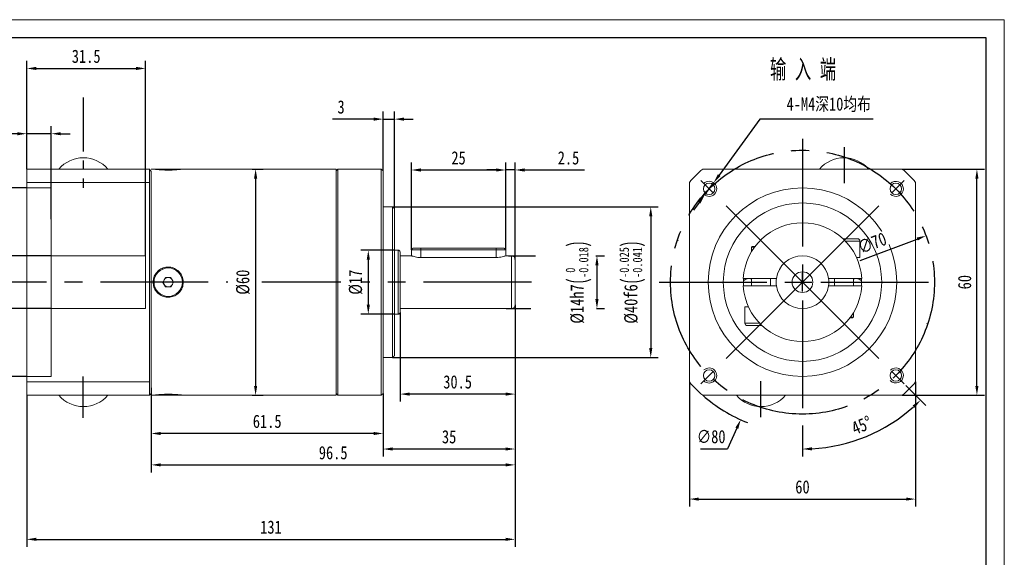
# Model space of a CAD drawing. Header units: millimetres. Extents: x 0 to 401, y 0 to 283.
# Tile 3 of 3: x 140 to 401, y 141 to 283. Entities that reach past the tile are written whole.
import ezdxf

# ---------------------------------------------------------------- set-up
doc = ezdxf.new("R2010")
doc.units = ezdxf.units.MM
doc.header["$LTSCALE"] = 1.5
doc.header["$PDSIZE"] = -1
doc.linetypes.add('CENTER2', pattern=[28.575, 19.05, -3.175, 3.175, -3.175])
doc.linetypes.add('DASHED2', pattern=[9.525, 6.35, -3.175])
doc.layers.get('0').update_dxf_attribs({"lineweight": 18})
doc.layers.get('Defpoints').update_dxf_attribs({"lineweight": 18})
for name, color, linetype in [('1轮廓实线层', 7, 'Continuous'), ('3中心线层', 1, 'CENTER2'), ('4虚线层', 6, 'DASHED2'), ('7标注层', 4, 'Continuous')]:
    doc.layers.add(name, color=color, linetype=linetype)
doc.layers.add('SLD-0', color=7, linetype='Continuous', lineweight=18)
doc.styles.add('TH_GBDIM', font='txt', dxfattribs={"width": 0.8})
doc.styles.add('标准', font='txt', dxfattribs={"width": 0.667})
doc.dimstyles.new('TH_GBDIM', dxfattribs={"dimtxt": 3.5, "dimasz": 2.5, "dimexe": 2, "dimexo": 0, "dimgap": 1.5, "dimtad": 1, "dimdec": 1, "dimdsep": 46, "dimtxsty": 'TH_GBDIM', "dimcen": 2.5, "dimdle": 5, "dimclrd": 4, "dimclre": 4, "dimclrt": 3, "dimadec": 0, "dimazin": 2, "dimtfac": 0.714286, "dimtdec": 1, "dimtmove": 0, "dimatfit": 3, "dimfxl": 1, "dimtolj": 1, "dimarcsym": 0})

# ---------------------------------------------------------------- blocks, each defined once
blk = doc.blocks.new('*D62')
at = {"layer": '7标注层', "color": 4, "lineweight": -2}
for p, q in [((268.44, 222.3), (268.44, 245.46)), ((270.94, 219.7), (270.94, 245.46)), ((265.94, 243.46), (263.44, 243.46)), ((270.94, 243.46), (268.44, 243.46)), ((273.44, 243.46), (289.37, 243.46))]:
    blk.add_line(p, q, dxfattribs=at)
at = {"layer": '7标注层', "color": 4}
for points in [[(265.94, 243.04), (265.94, 243.88), (268.44, 243.46)], [(273.44, 243.88), (273.44, 243.04), (270.94, 243.46)]]:
    blk.add_solid(points, dxfattribs=at)
at = {"layer": 'Defpoints', "color": 0}
for p in [(268.44, 243.46), (268.44, 222.3), (270.94, 219.7)]:
    blk.add_point(p, dxfattribs=at)
at = {"layer": '7标注层', "color": 3, "insert": (285.09, 246.65), "char_height": 3.5, "attachment_point": 5, "style": 'TH_GBDIM'}
blk.add_mtext('\\A1;2.5', dxfattribs=at)
blk = doc.blocks.new('*D63')
at = {"layer": '7标注层', "color": 4, "lineweight": -2}
for p, q in [((243.44, 222.3), (243.44, 245.46)), ((268.44, 222.3), (268.44, 245.46)), ((245.94, 243.46), (265.94, 243.46))]:
    blk.add_line(p, q, dxfattribs=at)
at = {"layer": '7标注层', "color": 4}
for points in [[(245.94, 243.88), (245.94, 243.04), (243.44, 243.46)], [(265.94, 243.04), (265.94, 243.88), (268.44, 243.46)]]:
    blk.add_solid(points, dxfattribs=at)
at = {"layer": 'Defpoints', "color": 0}
for p in [(268.44, 243.46), (243.44, 222.3), (268.44, 222.3)]:
    blk.add_point(p, dxfattribs=at)
at = {"layer": '7标注层', "color": 3, "insert": (255.94, 246.65), "char_height": 3.5, "attachment_point": 5, "style": 'TH_GBDIM'}
blk.add_mtext('\\A1;25', dxfattribs=at)
blk = doc.blocks.new('*D64')
at = {"layer": '7标注层', "color": 4, "lineweight": -2}
for p, q in [((238.44, 233.7), (308.9, 233.7)), ((306.9, 231.2), (306.9, 196.2)), ((238.44, 193.7), (308.9, 193.7))]:
    blk.add_line(p, q, dxfattribs=at)
at = {"layer": '7标注层', "color": 4}
for points in [[(307.32, 231.2), (306.49, 231.2), (306.9, 233.7)], [(306.49, 196.2), (307.32, 196.2), (306.9, 193.7)]]:
    blk.add_solid(points, dxfattribs=at)
at = {"layer": 'Defpoints', "color": 0}
for p in [(238.44, 233.7), (238.44, 193.7), (306.9, 193.7)]:
    blk.add_point(p, dxfattribs=at)
at = {"layer": '7标注层', "color": 3, "insert": (302.04, 213.7), "char_height": 3.5, "attachment_point": 5, "rotation": 90, "style": 'TH_GBDIM'}
blk.add_mtext('\\A1;{%%c40}{}{f6\\H0.7143x;{\\H2x;\\W0.5;(}\\S-0.025^ -0.041;{\\H2x;\\W0.5;)}}', dxfattribs=at)
blk = doc.blocks.new('*D65')
at = {"layer": '7标注层', "color": 4, "lineweight": -2}
for p, q in [((235.94, 243.2), (235.94, 258.95)), ((238.94, 233.2), (238.94, 258.95)), ((233.44, 256.95), (222.53, 256.95)), ((235.94, 256.95), (238.94, 256.95)), ((241.44, 256.95), (243.94, 256.95))]:
    blk.add_line(p, q, dxfattribs=at)
at = {"layer": '7标注层', "color": 4}
for points in [[(233.44, 256.53), (233.44, 257.36), (235.94, 256.95)], [(241.44, 257.36), (241.44, 256.53), (238.94, 256.95)]]:
    blk.add_solid(points, dxfattribs=at)
at = {"layer": 'Defpoints', "color": 0}
for p in [(238.94, 256.95), (235.94, 243.2), (238.94, 233.2)]:
    blk.add_point(p, dxfattribs=at)
at = {"layer": '7标注层', "color": 3, "insert": (224.79, 260.16), "char_height": 3.5, "attachment_point": 5, "style": 'TH_GBDIM'}
blk.add_mtext('\\A1;3', dxfattribs=at)
blk = doc.blocks.new('*D66')
at = {"layer": '7标注层', "color": 4, "lineweight": -2}
for p, q in [((270.94, 207.7), (270.94, 182.02)), ((240.44, 205.7), (240.44, 182.02)), ((268.44, 184.02), (242.94, 184.02))]:
    blk.add_line(p, q, dxfattribs=at)
at = {"layer": '7标注层', "color": 4}
for points in [[(242.94, 184.44), (242.94, 183.6), (240.44, 184.02)], [(268.44, 183.6), (268.44, 184.44), (270.94, 184.02)]]:
    blk.add_solid(points, dxfattribs=at)
at = {"layer": 'Defpoints', "color": 0}
for p in [(270.94, 207.7), (240.44, 205.7), (240.44, 184.02)]:
    blk.add_point(p, dxfattribs=at)
at = {"layer": '7标注层', "color": 3, "insert": (255.69, 187.23), "char_height": 3.5, "attachment_point": 5, "style": 'TH_GBDIM'}
blk.add_mtext('\\A1;30.5', dxfattribs=at)
blk = doc.blocks.new('*D67')
at = {"layer": '7标注层', "color": 4, "lineweight": -2}
for p, q in [((270.94, 207.7), (270.94, 167.45)), ((235.94, 184.2), (235.94, 167.45)), ((268.44, 169.45), (238.44, 169.45))]:
    blk.add_line(p, q, dxfattribs=at)
at = {"layer": '7标注层', "color": 4}
for points in [[(238.44, 169.87), (238.44, 169.04), (235.94, 169.45)], [(268.44, 169.04), (268.44, 169.87), (270.94, 169.45)]]:
    blk.add_solid(points, dxfattribs=at)
at = {"layer": 'Defpoints', "color": 0}
for p in [(270.94, 207.7), (235.94, 184.2), (235.94, 169.45)]:
    blk.add_point(p, dxfattribs=at)
at = {"layer": '7标注层', "color": 3, "insert": (253.44, 172.67), "char_height": 3.5, "attachment_point": 5, "style": 'TH_GBDIM'}
blk.add_mtext('\\A1;35', dxfattribs=at)
blk = doc.blocks.new('*D68')
at = {"layer": '7标注层', "color": 4, "lineweight": -2}
for p, q in [((141.44, 183.7), (141.44, 143.49)), ((270.94, 182.02), (270.94, 143.49)), ((143.94, 145.49), (268.44, 145.49))]:
    blk.add_line(p, q, dxfattribs=at)
at = {"layer": '7标注层', "color": 4}
for points in [[(143.94, 145.91), (143.94, 145.08), (141.44, 145.49)], [(268.44, 145.08), (268.44, 145.91), (270.94, 145.49)]]:
    blk.add_solid(points, dxfattribs=at)
at = {"layer": 'Defpoints', "color": 0}
for p in [(141.44, 183.7), (270.94, 182.02), (270.94, 145.49)]:
    blk.add_point(p, dxfattribs=at)
at = {"layer": '7标注层', "color": 3, "insert": (206.19, 148.71), "char_height": 3.5, "attachment_point": 5, "style": 'TH_GBDIM'}
blk.add_mtext('\\A1;{131}{}{}', dxfattribs=at)
blk = doc.blocks.new('*D69')
at = {"layer": '7标注层', "color": 4, "lineweight": -2}
for p, q in [((141.44, 238.7), (115.66, 238.7)), ((117.66, 236.2), (117.66, 191.2)), ((141.44, 188.7), (115.66, 188.7))]:
    blk.add_line(p, q, dxfattribs=at)
at = {"layer": '7标注层', "color": 4}
for points in [[(118.08, 236.2), (117.24, 236.2), (117.66, 238.7)], [(117.24, 191.2), (118.08, 191.2), (117.66, 188.7)]]:
    blk.add_solid(points, dxfattribs=at)
at = {"layer": 'Defpoints', "color": 0}
for p in [(141.44, 238.7), (117.66, 188.7), (141.44, 188.7)]:
    blk.add_point(p, dxfattribs=at)
at = {"layer": '7标注层', "color": 3, "insert": (112.79, 213.7), "char_height": 3.5, "attachment_point": 5, "rotation": 90, "style": 'TH_GBDIM'}
blk.add_mtext('\\A1;{%%c50}{}{F6\\H0.7143x;{\\H2x;\\W0.5;(}\\S+0.041^ +0.025;{\\H2x;\\W0.5;)}}', dxfattribs=at)
blk = doc.blocks.new('*D70')
at = {"layer": '7标注层', "color": 4, "lineweight": -2}
for p, q in [((141.44, 253.08), (141.44, 255.08)), ((147.94, 230.44), (147.94, 255.08)), ((138.94, 253.08), (127.87, 253.08)), ((147.94, 253.08), (141.44, 253.08)), ((150.44, 253.08), (152.94, 253.08))]:
    blk.add_line(p, q, dxfattribs=at)
at = {"layer": '7标注层', "color": 4}
for points in [[(138.94, 252.66), (138.94, 253.49), (141.44, 253.08)], [(150.44, 253.49), (150.44, 252.66), (147.94, 253.08)]]:
    blk.add_solid(points, dxfattribs=at)
at = {"layer": 'Defpoints', "color": 0}
for p in [(141.44, 253.08), (141.44, 253.08), (147.94, 230.44)]:
    blk.add_point(p, dxfattribs=at)
at = {"layer": '7标注层', "color": 3, "insert": (132.16, 256.29), "char_height": 3.5, "attachment_point": 5, "style": 'TH_GBDIM'}
blk.add_mtext('\\A1;6.5', dxfattribs=at)
blk = doc.blocks.new('*D74')
at = {"layer": '7标注层', "color": 4, "lineweight": -2}
for p, q in [((141.44, 243.7), (141.44, 272.39)), ((172.94, 220.7), (172.94, 272.39)), ((143.94, 270.39), (170.44, 270.39))]:
    blk.add_line(p, q, dxfattribs=at)
at = {"layer": '7标注层', "color": 4}
for points in [[(143.94, 270.81), (143.94, 269.98), (141.44, 270.39)], [(170.44, 269.98), (170.44, 270.81), (172.94, 270.39)]]:
    blk.add_solid(points, dxfattribs=at)
at = {"layer": 'Defpoints', "color": 0}
for p in [(172.94, 270.39), (141.44, 243.7), (172.94, 220.7)]:
    blk.add_point(p, dxfattribs=at)
at = {"layer": '7标注层', "color": 3, "insert": (157.19, 273.6), "char_height": 3.5, "attachment_point": 5, "style": 'TH_GBDIM'}
blk.add_mtext('\\A1;31.5', dxfattribs=at)
blk = doc.blocks.new('*D75')
at = {"layer": '7标注层', "color": 4, "lineweight": -2}
for p, q in [((201.25, 243.7), (204.12, 243.7)), ((202.12, 241.2), (202.12, 186.2)), ((201.25, 183.7), (204.12, 183.7))]:
    blk.add_line(p, q, dxfattribs=at)
at = {"layer": '7标注层', "color": 4}
for points in [[(202.54, 241.2), (201.7, 241.2), (202.12, 243.7)], [(201.7, 186.2), (202.54, 186.2), (202.12, 183.7)]]:
    blk.add_solid(points, dxfattribs=at)
at = {"layer": 'Defpoints', "color": 0}
for p in [(201.25, 243.7), (201.25, 183.7), (202.12, 183.7)]:
    blk.add_point(p, dxfattribs=at)
at = {"layer": '7标注层', "color": 3, "insert": (198.78, 213.7), "char_height": 3.5, "attachment_point": 5, "rotation": 90, "style": 'TH_GBDIM'}
blk.add_mtext('\\A1;{%%c60}{}{}', dxfattribs=at)
blk = doc.blocks.new('*D76')
at = {"layer": '7标注层', "color": 4, "lineweight": -2}
for p, q in [((238.94, 222.2), (230.01, 222.2)), ((232.01, 219.7), (232.01, 207.7)), ((238.94, 205.2), (230.01, 205.2))]:
    blk.add_line(p, q, dxfattribs=at)
at = {"layer": '7标注层', "color": 4}
for points in [[(232.42, 219.7), (231.59, 219.7), (232.01, 222.2)], [(231.59, 207.7), (232.42, 207.7), (232.01, 205.2)]]:
    blk.add_solid(points, dxfattribs=at)
at = {"layer": 'Defpoints', "color": 0}
for p in [(238.94, 222.2), (232.01, 205.2), (238.94, 205.2)]:
    blk.add_point(p, dxfattribs=at)
at = {"layer": '7标注层', "color": 3, "insert": (228.67, 213.7), "char_height": 3.5, "attachment_point": 5, "rotation": 90, "style": 'TH_GBDIM'}
blk.add_mtext('\\A1;{%%c17}{}{}', dxfattribs=at)
blk = doc.blocks.new('*D77')
at = {"layer": '7标注层', "color": 4, "lineweight": -2}
for p, q in [((317.14, 187.25), (317.14, 154.17)), ((377.14, 187.25), (377.14, 154.17)), ((319.64, 156.17), (374.64, 156.17))]:
    blk.add_line(p, q, dxfattribs=at)
at = {"layer": '7标注层', "color": 4}
for points in [[(319.64, 156.58), (319.64, 155.75), (317.14, 156.17)], [(374.64, 155.75), (374.64, 156.58), (377.14, 156.17)]]:
    blk.add_solid(points, dxfattribs=at)
at = {"layer": 'Defpoints', "color": 0}
for p in [(317.14, 187.25), (377.14, 187.25), (377.14, 156.17)]:
    blk.add_point(p, dxfattribs=at)
at = {"layer": '7标注层', "color": 3, "insert": (347.14, 159.38), "char_height": 3.5, "attachment_point": 5, "style": 'TH_GBDIM'}
blk.add_mtext('\\A1;60', dxfattribs=at)
blk = doc.blocks.new('*D78')
at = {"layer": '7标注层', "color": 4, "lineweight": -2}
for p, q in [((373.6, 243.7), (395.4, 243.7)), ((393.4, 186.2), (393.4, 241.2)), ((373.6, 183.7), (395.4, 183.7))]:
    blk.add_line(p, q, dxfattribs=at)
at = {"layer": '7标注层', "color": 4}
for points in [[(393.81, 241.2), (392.98, 241.2), (393.4, 243.7)], [(392.98, 186.2), (393.81, 186.2), (393.4, 183.7)]]:
    blk.add_solid(points, dxfattribs=at)
at = {"layer": 'Defpoints', "color": 0}
for p in [(373.6, 243.7), (393.4, 243.7), (373.6, 183.7)]:
    blk.add_point(p, dxfattribs=at)
at = {"layer": '7标注层', "color": 3, "insert": (390.15, 213.7), "char_height": 3.5, "attachment_point": 5, "rotation": 90, "style": 'TH_GBDIM'}
blk.add_mtext('\\A1;60', dxfattribs=at)
blk = doc.blocks.new('*D79')
at = {"layer": '7标注层', "color": 4, "lineweight": -2}
for p, q in [((335.85, 256.95), (325.04, 242.09)), ((365.93, 256.95), (335.85, 256.95)), ((321.22, 236.84), (323.57, 240.07)), ((319.75, 234.81), (318.27, 232.79))]:
    blk.add_line(p, q, dxfattribs=at)
at = {"layer": '7标注层', "color": 4}
for points in [[(324.7, 242.34), (325.38, 241.85), (323.57, 240.07)], [(320.08, 234.57), (319.41, 235.06), (321.22, 236.84)]]:
    blk.add_solid(points, dxfattribs=at)
at = {"layer": 'Defpoints', "color": 0}
for p in [(323.57, 240.07), (321.22, 236.84)]:
    blk.add_point(p, dxfattribs=at)
at = {"layer": '7标注层', "color": 3, "insert": (354.09, 260.76), "char_height": 3.5, "attachment_point": 5, "style": 'TH_GBDIM'}
blk.add_mtext('\\A1;{4-M4深10均布}{}{}', dxfattribs=at)
blk = doc.blocks.new('*D80')
at = {"layer": '7标注层', "color": 4, "lineweight": -2}
for p, q in [((347.14, 211.2), (347.14, 216.2)), ((344.64, 213.7), (349.64, 213.7)), ((329.73, 174.94), (327.27, 169.46)), ((320.09, 169.46), (327.27, 169.46))]:
    blk.add_line(p, q, dxfattribs=at)
blk.add_arc((347.14, 213.7), 40, 228.5904, 248.6728, dxfattribs=at)
at = {"layer": '7标注层', "color": 4}
blk.add_solid([(330.11, 174.77), (329.35, 175.11), (330.75, 177.22)], dxfattribs=at)
at = {"layer": 'Defpoints', "color": 0}
for p in [(363.53, 250.19), (330.75, 177.22)]:
    blk.add_point(p, dxfattribs=at)
at = {"layer": '7标注层', "color": 3, "insert": (322.93, 172.71), "char_height": 3.5, "attachment_point": 5, "style": 'TH_GBDIM'}
blk.add_mtext('\\A1;{∅80}{}{}', dxfattribs=at)
blk = doc.blocks.new('*D81')
at = {"color": 4, "lineweight": -2}
for p, q in [((374.54, 186.3), (379.86, 180.99)), ((347.14, 175.7), (347.14, 167.43))]:
    blk.add_line(p, q, dxfattribs=at)
blk.add_arc((347.14, 213.7), 44.27, 273.236, 311.764, dxfattribs=at)
at = {"color": 4}
for points in [[(376.92, 180.38), (376.34, 180.99), (378.45, 182.4)], [(349.63, 169.92), (349.65, 169.09), (347.14, 169.43)]]:
    blk.add_solid(points, dxfattribs=at)
at = {"layer": 'Defpoints', "color": 0}
for p in [(347.14, 251.7), (347.14, 213.7), (374.54, 186.3), (347.14, 175.7), (358.6, 170.94)]:
    blk.add_point(p, dxfattribs=at)
at = {"color": 3, "insert": (362.86, 175.75), "char_height": 3.5, "attachment_point": 5, "rotation": 22.5, "style": 'TH_GBDIM'}
blk.add_mtext('\\A1;45%%d', dxfattribs=at)
blk = doc.blocks.new('*D82')
at = {"layer": '7标注层', "color": 4, "lineweight": -2}
blk.add_line((362.43, 219.45), (377.56, 225.14), dxfattribs=at)
at = {"layer": '7标注层', "color": 4}
blk.add_solid([(377.71, 224.75), (377.42, 225.53), (379.9, 226.02)], dxfattribs=at)
at = {"layer": 'Defpoints', "color": 0}
for p in [(379.9, 226.02), (314.38, 201.39)]:
    blk.add_point(p, dxfattribs=at)
at = {"layer": '7标注层', "color": 3, "insert": (365.63, 224.08), "char_height": 3.5, "attachment_point": 5, "rotation": 20.5997, "style": 'TH_GBDIM'}
blk.add_mtext('\\A1;∅70', dxfattribs=at)
blk = doc.blocks.new('*D88')
at = {"layer": '7标注层', "color": 4, "lineweight": -2}
for p, q in [((270.94, 202.86), (270.94, 163.24)), ((174.44, 185.68), (174.44, 163.24)), ((176.94, 165.24), (268.44, 165.24))]:
    blk.add_line(p, q, dxfattribs=at)
at = {"layer": '7标注层', "color": 4}
for points in [[(176.94, 165.65), (176.94, 164.82), (174.44, 165.24)], [(268.44, 164.82), (268.44, 165.65), (270.94, 165.24)]]:
    blk.add_solid(points, dxfattribs=at)
at = {"layer": 'Defpoints', "color": 0}
for p in [(270.94, 202.86), (174.44, 185.68), (270.94, 165.24)]:
    blk.add_point(p, dxfattribs=at)
at = {"layer": '7标注层', "color": 3, "insert": (222.69, 168.45), "char_height": 3.5, "attachment_point": 5, "style": 'TH_GBDIM'}
blk.add_mtext('\\A1;96.5', dxfattribs=at)
blk = doc.blocks.new('*D89')
at = {"layer": '7标注层', "color": 4, "lineweight": -2}
for p, q in [((174.44, 180.24), (174.44, 171.57)), ((235.94, 180.24), (235.94, 171.57)), ((233.44, 173.57), (176.94, 173.57))]:
    blk.add_line(p, q, dxfattribs=at)
at = {"layer": '7标注层', "color": 4}
for points in [[(176.94, 173.98), (176.94, 173.15), (174.44, 173.57)], [(233.44, 173.15), (233.44, 173.98), (235.94, 173.57)]]:
    blk.add_solid(points, dxfattribs=at)
at = {"layer": 'Defpoints', "color": 0}
for p in [(174.44, 180.24), (235.94, 180.24), (174.44, 173.57)]:
    blk.add_point(p, dxfattribs=at)
at = {"layer": '7标注层', "color": 3, "insert": (205.19, 176.78), "char_height": 3.5, "attachment_point": 5, "style": 'TH_GBDIM'}
blk.add_mtext('\\A1;61.5', dxfattribs=at)
blk = doc.blocks.new('*D90')
at = {"layer": '7标注层', "color": 4, "lineweight": -2}
for p, q in [((147.94, 220.7), (130.97, 220.7)), ((132.97, 218.2), (132.97, 209.2)), ((147.94, 206.7), (130.97, 206.7))]:
    blk.add_line(p, q, dxfattribs=at)
at = {"layer": '7标注层', "color": 4}
for points in [[(133.39, 218.2), (132.55, 218.2), (132.97, 220.7)], [(132.55, 209.2), (133.39, 209.2), (132.97, 206.7)]]:
    blk.add_solid(points, dxfattribs=at)
at = {"layer": 'Defpoints', "color": 0}
for p in [(147.94, 220.7), (132.97, 206.7), (147.94, 206.7)]:
    blk.add_point(p, dxfattribs=at)
at = {"layer": '7标注层', "color": 3, "insert": (128.11, 213.7), "char_height": 3.5, "attachment_point": 5, "rotation": 90, "style": 'TH_GBDIM'}
blk.add_mtext('\\A1;{%%c14}{}{G7\\H0.7143x;{\\H2x;\\W0.5;(}\\S+0.024^ +0.006;{\\H2x;\\W0.5;)}}', dxfattribs=at)
blk = doc.blocks.new('*D91')
at = {"layer": '7标注层', "color": 4, "lineweight": -2}
for p, q in [((269.19, 220.7), (276.32, 220.7)), ((292.32, 220.7), (294.64, 220.7)), ((292.64, 218.2), (292.64, 209.2)), ((268.54, 206.7), (275.1, 206.7)), ((292.55, 206.7), (294.64, 206.7))]:
    blk.add_line(p, q, dxfattribs=at)
at = {"layer": '7标注层', "color": 4}
for points in [[(293.06, 218.2), (292.22, 218.2), (292.64, 220.7)], [(292.22, 209.2), (293.06, 209.2), (292.64, 206.7)]]:
    blk.add_solid(points, dxfattribs=at)
at = {"layer": 'Defpoints', "color": 0}
for p in [(269.19, 220.7), (268.54, 206.7), (292.64, 206.7)]:
    blk.add_point(p, dxfattribs=at)
at = {"layer": '7标注层', "color": 3, "insert": (287.77, 213.7), "char_height": 3.5, "attachment_point": 5, "rotation": 90, "style": 'TH_GBDIM'}
blk.add_mtext('\\A1;{%%c14}{}{h7\\H0.7143x;{\\H2x;\\W0.5;(}\\S 0^ -0.018;{\\H2x;\\W0.5;)}}', dxfattribs=at)

msp = doc.modelspace()

# ---------------------------------------------------------------- linework, layer by layer
at = {"color": 7, "linetype": 'Continuous', "lineweight": 15}
for p, q in [((156.46024, 246.703949), (156.421759, 246.703949)), ((358.161658, 246.703949), (358.123176, 246.703949)), ((141.440999, 240.16144), (141.440999, 243.703928)), ((166.440999, 243.703928), (141.440999, 243.703928)), ((173.940999, 213.703927), (173.940999, 243.703928)), ((174.440999, 243.061845), (174.440999, 184.203927)), ((175.175999, 243.683927), (177.160223, 243.683927)), ((177.160223, 243.683927), (182.705999, 243.683927)), ((223.440999, 243.703927), (223.440999, 183.703927)), ((223.940999, 243.703927), (223.940999, 183.703927)), ((235.440999, 183.703927), (235.440999, 243.703927)), ((235.940999, 243.203927), (235.940999, 184.203927)), ((373.59993, 243.703927), (320.684904, 243.703927)), ((141.440999, 187.246414), (141.440999, 240.16144)), ((317.142417, 240.16144), (317.142417, 187.246414)), ((377.142417, 187.246414), (377.142417, 240.16144)), ((238.440999, 193.703927), (238.440999, 233.703927)), ((238.940999, 233.203927), (238.940999, 194.203927)), ((314.142395, 224.723168), (314.142395, 224.684687)), ((357.904039, 225.203927), (359.954917, 225.203927)), ((360.267417, 224.578927), (358.53526, 224.578927)), ((359.954917, 225.203927), (361.767417, 225.203927)), ((362.392417, 224.578927), (360.267417, 224.578927)), ((239.940999, 213.703927), (239.940999, 222.203927)), ((245.940999, 222.303927), (243.440999, 222.303927)), ((243.840999, 222.703927), (245.940999, 222.703927)), ((245.940999, 222.703927), (265.940999, 222.703927)), ((245.940999, 222.303927), (245.940999, 222.703927)), ((265.940999, 222.303927), (245.940999, 222.303927)), ((245.940999, 222.303927), (245.940999, 220.242276)), ((265.940999, 222.703927), (268.040999, 222.703927)), ((265.940999, 222.703927), (265.940999, 222.303927)), ((268.440999, 222.303927), (265.940999, 222.303927)), ((265.940999, 222.303927), (265.940999, 220.242276)), ((334.4313, 223.003927), (333.642417, 223.003927)), ((333.842417, 223.203927), (334.580072, 223.203927)), ((240.440999, 221.703927), (240.440999, 213.703927)), ((265.940999, 220.242276), (245.940999, 220.242276)), ((269.940999, 213.703927), (269.940999, 220.703927)), ((270.940999, 219.703927), (270.940999, 213.703927)), ((362.392417, 220.203927), (361.488584, 220.203927)), ((177.498314, 213.659295), (178.181004, 214.931014)), ((178.181004, 214.931014), (179.62369, 214.975646)), ((179.62369, 214.975646), (180.383685, 213.748559)), ((331.47575, 213.703927), (331.507968, 214.708144)), ((339.709383, 214.703927), (331.925239, 214.703927)), ((362.359595, 214.703927), (354.575451, 214.703927)), ((173.940999, 183.703927), (173.940999, 213.703927)), ((178.258309, 212.432209), (177.498314, 213.659295)), ((179.700995, 212.476841), (178.258309, 212.432209)), ((180.383685, 213.748559), (179.700995, 212.476841)), ((239.940999, 205.203927), (239.940999, 213.703927)), ((240.440999, 213.703927), (240.440999, 205.703927)), ((269.940999, 206.703927), (269.940999, 213.703927)), ((270.940999, 213.703927), (270.940999, 207.703927)), ((331.507801, 212.702313), (331.47575, 213.703927)), ((331.925239, 212.703927), (339.709383, 212.703927)), ((354.575451, 212.703927), (362.359595, 212.703927)), ((331.892417, 207.203927), (332.79625, 207.203927)), ((360.442417, 204.203927), (359.704761, 204.203927)), ((359.853534, 204.403927), (360.642417, 204.403927)), ((331.892417, 202.828927), (334.017417, 202.828927)), ((334.329917, 202.203927), (332.517417, 202.203927)), ((334.017417, 202.828927), (335.749574, 202.828927)), ((336.380795, 202.203927), (334.329917, 202.203927)), ((380.142439, 202.684687), (380.142439, 202.723168)), ((141.440999, 183.703927), (141.440999, 187.246414)), ((141.440999, 183.703927), (166.440999, 183.703927)), ((182.705999, 183.723927), (175.175999, 183.723927)), ((320.684904, 183.703927), (373.59993, 183.703927)), ((156.46024, 180.703906), (156.421759, 180.703906)), ((336.123176, 180.703906), (336.161658, 180.703906))]:
    msp.add_line(p, q, dxfattribs=at)
for p, q in [((173.940999, 243.703928), (141.440999, 243.703928)), ((174.440999, 243.061845), (173.940999, 243.703928)), ((173.940999, 240.16144), (141.440999, 240.16144)), ((173.940999, 187.246414), (141.440999, 187.246414)), ((173.940999, 183.703927), (141.440999, 183.703927))]:
    msp.add_line(p, q)
for centre in [(322.39368, 238.452665), (371.891154, 238.452665), (322.39368, 188.95519), (371.891154, 188.95519)]:
    msp.add_circle(centre, 1.5)
for centre, radius in [((347.142417, 213.703927), 25), ((347.142417, 213.703927), 21), ((178.940999, 213.703927), 3.765), ((347.142417, 213.703927), 2.75), ((347.142417, 213.703927), 2.75)]:
    msp.add_circle(centre, radius, dxfattribs=at)
for centre, radius, start, end in [((156.421759, 238.203949), 8.5, 90, 139.67997746), ((156.46024, 238.203949), 8.5, 40.32002254, 90), ((358.123176, 238.203949), 8.5, 90, 139.67997746), ((358.161658, 238.203949), 8.5, 40.32002254, 90), ((347.142417, 213.703927), 40, 131.40962211, 138.59037789), ((347.142417, 213.703927), 40, 41.40962211, 48.59037789), ((347.142417, 213.703927), 15.75, 3.64027588, 176.35972412), ((361.767417, 224.578927), 0.625, 0, 90), ((239.940999, 221.703927), 0.5, 0, 90), ((269.940999, 219.703927), 1, 0, 90), ((347.142417, 213.703927), 7, 8.2132107, 171.7867893), ((178.940999, 213.703927), 1.25, 151.77197728, 211.77197728), ((178.940999, 213.703927), 1.25, 91.77197728, 151.77197728), ((178.940999, 213.703927), 1.25, 31.77197728, 91.77197728), ((178.940999, 213.703927), 1.25, 331.77197728, 31.77197728), ((332.941088, 212.527172), 2.125, 70.72896731, 133.43691614), ((347.142417, 213.703927), 7, 171.7867893, 188.2132107), ((347.142417, 213.703927), 7, 351.7867893, 8.2132107), ((361.343746, 212.527172), 2.125, 46.56308386, 109.27103269), ((347.142417, 213.703927), 15.666667, 356.33360965, 3.66260414), ((178.940999, 213.703927), 1.25, 211.77197728, 271.77197728), ((178.940999, 213.703927), 1.25, 271.77197728, 331.77197728), ((347.142417, 213.703927), 15.75, 183.64027588, 356.35972412), ((347.142417, 213.703927), 7, 188.2132107, 351.7867893), ((269.940999, 207.703927), 1, 270, 0), ((239.940999, 205.703927), 0.5, 270, 0), ((332.517417, 202.828927), 0.625, 180, 270), ((347.142417, 213.703927), 40, 221.40962211, 228.59037789), ((347.142417, 213.703927), 40, 311.40962211, 318.59037789), ((156.421759, 189.203906), 8.5, 220.32002254, 270), ((156.46024, 189.203906), 8.5, 270, 319.67997746), ((336.123176, 189.203906), 8.5, 220.32002254, 270), ((336.161658, 189.203906), 8.5, 270, 319.67997746)]:
    msp.add_arc(centre, radius, start, end, dxfattribs=at)
at = {"color": 4}
for centre, start, end in [((322.39368, 238.452665), 226.63724508, 135), ((371.891154, 238.452665), 225, 136.63724508), ((322.39368, 188.95519), 225, 133.36275492), ((371.891154, 188.95519), 223.36275492, 135)]:
    msp.add_arc(centre, 2, start, end, dxfattribs=at)
at = {"color": 7, "linetype": 'Continuous', "lineweight": 15}
for points in [[(173.940999, 243.703928), (166.440999, 243.703928)], [(174.940999, 243.703927), (174.440999, 243.703927)], [(223.440999, 243.703927), (182.929255, 243.703927)], [(223.940999, 243.703927), (223.440999, 243.203927)], [(235.440999, 243.703927), (223.940999, 243.703927)], [(235.940999, 243.203927), (235.440999, 243.703927)], [(238.440999, 233.703927), (235.940999, 233.703927)], [(238.940999, 233.203927), (238.440999, 233.703927)], [(362.392417, 220.203927), (362.392417, 224.578927)], [(239.940999, 222.203927), (238.940999, 222.203927)], [(243.840999, 222.703927), (243.440999, 222.303927)], [(243.440999, 222.303927), (243.440999, 220.703927)], [(268.440999, 222.303927), (268.040999, 222.703927)], [(268.440999, 220.703927), (268.440999, 222.303927)], [(333.842417, 223.203927), (333.642417, 223.003927)], [(333.642417, 223.003927), (333.642417, 221.816418)], [(243.440999, 220.703927), (240.440999, 220.703927)], [(269.940999, 220.703927), (268.440999, 220.703927)], [(331.925239, 214.703927), (331.424195, 214.703927)], [(333.642417, 214.703927), (333.642417, 212.703927)], [(338.642417, 212.703927), (338.642417, 214.703927)], [(340.214214, 214.703927), (339.709383, 214.703927)], [(354.575451, 214.703927), (354.07062, 214.703927)], [(355.642417, 214.703927), (355.642417, 212.703927)], [(360.642417, 212.703927), (360.642417, 214.703927)], [(362.860639, 214.703927), (362.359595, 214.703927)], [(331.424195, 212.703927), (331.925239, 212.703927)], [(339.709383, 212.703927), (340.214214, 212.703927)], [(354.07062, 212.703927), (354.575451, 212.703927)], [(362.359595, 212.703927), (362.860639, 212.703927)], [(240.440999, 206.703927), (269.940999, 206.703927)], [(331.892417, 207.203927), (331.892417, 202.828927)], [(238.940999, 205.203927), (239.940999, 205.203927)], [(360.442417, 204.203927), (360.642417, 204.403927)], [(360.642417, 204.403927), (360.642417, 205.591437)], [(235.940999, 193.703927), (238.440999, 193.703927)], [(238.440999, 193.703927), (238.940999, 194.203927)], [(166.440999, 183.703927), (173.940999, 183.703927)], [(173.940999, 183.703927), (174.440999, 184.203927)], [(174.440999, 183.703927), (174.940999, 183.703927)], [(182.929255, 183.703927), (223.440999, 183.703927)], [(223.440999, 184.203927), (223.940999, 183.703927)], [(223.940999, 183.703927), (235.440999, 183.703927)], [(235.440999, 183.703927), (235.940999, 184.203927)]]:
    msp.add_open_spline(points, degree=1, dxfattribs=at)
for points, knots in [([(174.940999, 243.703927), (174.951579, 243.702507), (174.973045, 243.699626), (175.14567, 243.677054), (175.418542, 243.643438), (175.789691, 243.601636), (176.25328, 243.555911), (176.790084, 243.511939), (177.394225, 243.474079), (178.036896, 243.447358), (178.710353, 243.434401), (179.381554, 243.436811), (180.044695, 243.454206), (180.669972, 243.484245), (181.252554, 243.524101), (181.767268, 243.568829), (182.207644, 243.614117), (182.554152, 243.654339), (182.796583, 243.684812), (182.927906, 243.702175), (182.928871, 243.702311), (182.929255, 243.702365)], [0, 0, 0, 0, 0.0526052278, 0.1067442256, 0.1593471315, 0.2134598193, 0.2663509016, 0.320763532, 0.3738438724, 0.4284809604, 0.481242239, 0.5355537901, 0.5879849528, 0.6419281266, 0.6945328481, 0.7486397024, 0.8016497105, 0.8561948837, 0.9092129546, 0.9637913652, 1, 1, 1, 1]), ([(245.940999, 220.242276), (245.670176, 220.252404), (245.128963, 220.272643), (244.399881, 220.412795), (243.830351, 220.568987), (243.482754, 220.688843), (243.472109, 220.692836), (243.467685, 220.694496)], [0, 0, 0, 0, 0.2053621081, 0.4103943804, 0.6238425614, 0.8436625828, 1, 1, 1, 1]), ([(268.414314, 220.694496), (268.42235, 220.697333), (268.459992, 220.710622), (268.263586, 220.640415), (267.841684, 220.50645), (267.184136, 220.346374), (266.506159, 220.25319), (266.0794, 220.244949), (265.940999, 220.242276)], [0, 0, 0, 0, 0.0546699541, 0.2560968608, 0.4604397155, 0.6757232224, 0.8948354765, 1, 1, 1, 1]), ([(174.940999, 213.703927), (174.9521, 213.480164), (174.9743, 213.032633), (175.147446, 212.380189), (175.420775, 211.766194), (175.793319, 211.204803), (176.256233, 210.714311), (176.795302, 210.30515), (177.397641, 209.993812), (178.043135, 209.786047), (178.713741, 209.692227), (179.387953, 209.709643), (180.047603, 209.841431), (180.675803, 210.078529), (181.254763, 210.41902), (181.77199, 210.850868), (182.209117, 211.366034), (182.556627, 211.947983), (182.799347, 212.58151), (182.934125, 213.245241), (182.953182, 213.920708), (182.861811, 214.587536), (182.658662, 215.227858), (182.353928, 215.826481), (181.951292, 216.365314), (181.46397, 216.832785), (180.902444, 217.210992), (180.285113, 217.492006), (179.628858, 217.662841), (178.95555, 217.723204), (178.28367, 217.667742), (177.632001, 217.503883), (177.018253, 217.231898), (176.456047, 216.862873), (175.963935, 216.402456), (175.551787, 215.865347), (175.239582, 215.264413), (174.995494, 214.54257), (174.960899, 214.01017), (174.940999, 213.703927)], [0, 0, 0, 0, 0.026686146, 0.0533729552, 0.080051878, 0.1067317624, 0.133558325, 0.160384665, 0.1873150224, 0.2142442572, 0.2410129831, 0.2677814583, 0.2943750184, 0.3209695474, 0.347647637, 0.3743263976, 0.4012160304, 0.4281049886, 0.4550050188, 0.4819040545, 0.5085984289, 0.5352930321, 0.5618868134, 0.5884816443, 0.6152320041, 0.6419826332, 0.6689078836, 0.6958321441, 0.7226772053, 0.7495215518, 0.77615299, 0.8027850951, 0.8294042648, 0.8560244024, 0.8828498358, 0.9096750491, 0.9366054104, 0.9635346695, 1, 1, 1, 1]), ([(182.929255, 183.705489), (182.932576, 183.705048), (182.946857, 183.703149), (182.857895, 183.715015), (182.661949, 183.740186), (182.356563, 183.776939), (181.954113, 183.820587), (181.468658, 183.866076), (180.905755, 183.908892), (180.291091, 183.943442), (179.632316, 183.966254), (178.961991, 183.974345), (178.286777, 183.967065), (177.638092, 183.945514), (177.020711, 183.911785), (176.461235, 183.870109), (175.965563, 183.824423), (175.555557, 183.780381), (175.240193, 183.74275), (174.995995, 183.711362), (174.961003, 183.706632), (174.940999, 183.703927)], [0, 0, 0, 0, 0.016411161, 0.070570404, 0.1230080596, 0.1769497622, 0.2296967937, 0.2839537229, 0.3370307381, 0.3916549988, 0.4445663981, 0.499036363, 0.5515386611, 0.60556583, 0.6580562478, 0.7120464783, 0.7649374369, 0.8193498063, 0.8724323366, 0.9270714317, 1, 1, 1, 1])]:
    msp.add_open_spline(points, degree=3, knots=knots, dxfattribs=at)
at = {"layer": '3中心线层', "ltscale": 0.5}
for p, q in [((156.421759, 262.647244), (156.421759, 238.761641)), ((358.161658, 249.530374), (358.161658, 239.960827)), ((156.421759, 177.760611), (156.421759, 188.646214)), ((336.123176, 177.877481), (336.123176, 187.447027))]:
    msp.add_line(p, q, dxfattribs=at)
at = {"layer": '3中心线层'}
for p, q in [((347.142417, 251.703927), (347.142417, 175.703927)), ((347.142417, 213.703927), (319.739853, 241.106492)), ((347.142417, 213.703927), (374.544981, 241.106492)), ((275.249839, 213.703927), (135.788078, 213.703927)), ((309.142417, 213.703927), (385.142417, 213.703927)), ((347.142417, 213.703927), (319.739853, 186.301363)), ((347.142417, 213.703927), (374.544981, 186.301363))]:
    msp.add_line(p, q, dxfattribs=at)
msp.add_circle((347.142417, 213.703927), 35, dxfattribs=at)
at = {"layer": '4虚线层', "lineweight": 15, "ltscale": 3}
for p, q in [((147.940999, 238.703927), (141.440999, 238.703927)), ((147.940999, 213.703927), (147.940999, 238.703927)), ((172.940999, 220.703927), (147.940999, 220.703927)), ((172.940999, 213.703927), (172.940999, 220.703927)), ((147.940999, 213.703927), (147.940999, 188.703927)), ((172.940999, 213.703927), (172.940999, 206.703927)), ((172.940999, 206.703927), (147.940999, 206.703927)), ((147.940999, 188.703927), (141.440999, 188.703927))]:
    msp.add_line(p, q, dxfattribs=at)
at = {"layer": 'SLD-0', "color": 3}
msp.add_lwpolyline([(0, 0), (400.663996, 0), (400.663996, 283.326683), (0, 283.326683)], close=True, dxfattribs=at)
at = {"layer": 'SLD-0', "color": 3, "lineweight": 25}
msp.add_lwpolyline([(23.849047, 4.769809), (395.894187, 4.769809), (395.894187, 278.556874), (23.849047, 278.556874)], close=True, dxfattribs=at)

# ---------------------------------------------------------------- texts
at = {"color": 3, "insert": (338.523692, 272.703755), "char_height": 5, "width": 41.47236372, "attachment_point": 1, "style": '标准'}
msp.add_mtext('输 入 端', dxfattribs=at)

# ---------------------------------------------------------------- dimensions: what is measured, and where the dimension line sits
dim = msp.add_angular_dim_2l(base=(358.600373, 170.942254), line1=((347.142417, 213.703927), (374.544981, 186.301363)), line2=((347.142417, 251.703927), (347.142417, 175.703927)), dimstyle='TH_GBDIM')
dim.commit()
dim.dimension.update_dxf_attribs({"geometry": '*D81', "text_midpoint": (362.862593, 175.752064)})
at = {"layer": '7标注层'}
for base, p1, p2, override, picture, middle in [((172.940999, 270.392524), (141.440999, 243.703927), (172.940999, 220.703927), {"dimdec": 5}, '*D74', (157.190999, 270.392524)), ((238.940998, 256.947999), (235.940999, 243.203927), (238.940998, 233.203927), {"dimexo": 0, "dimgap": 1.5, "dimtad": 1, "dimjust": 0, "dimdec": 5, "dimlfac": 1, "dimse1": 0, "dimse2": 0, "dimsd1": 0, "dimsd2": 0}, '*D65', (224.790999, 256.947999)), ((268.441002, 243.461534), (270.940999, 219.703927), (268.441002, 222.303928), {"dimexo": 0, "dimgap": 1.5, "dimtad": 1, "dimjust": 0, "dimdec": 5, "dimlfac": 1, "dimse1": 0, "dimse2": 0, "dimsd1": 0, "dimsd2": 0}, '*D62', (285.090999, 243.461534)), ((240.440999, 184.020667), (270.940999, 207.703927), (240.440999, 205.703927), {"dimexo": 0, "dimgap": 1.5, "dimtad": 1, "dimjust": 0, "dimdec": 5, "dimlfac": 1, "dimse1": 0, "dimse2": 0, "dimsd1": 0, "dimsd2": 0}, '*D66', (255.690999, 184.020667))]:
    dim = msp.add_linear_dim(base=base, p1=p1, p2=p2, dimstyle='TH_GBDIM', override=override, dxfattribs=at)
    dim.commit()
    dim.dimension.update_dxf_attribs({"geometry": picture, "text_midpoint": middle, "dimtype": 160})
dim = msp.add_diameter_dim_2p(p1=(321.216857, 236.835541), p2=(323.570502, 240.069788), text='{4-M4深10均布}{}{}', dimstyle='TH_GBDIM', override={"dimgap": 1.5, "dimtad": 1, "dimtih": 0, "dimtoh": 1, "dimdec": 0, "dimlfac": 1, "dimse1": 0, "dimse2": 0, "dimsd1": 0, "dimsd2": 0, "dimtix": 0, "dimtofl": 1, "dimatfit": 3}, dxfattribs=at)
dim.commit()
dim.dimension.update_dxf_attribs({"geometry": '*D79', "text_midpoint": (354.086839, 256.947999), "dimtype": 163})
for base, p1, p2, picture, middle in [((141.440999, 253.076405), (147.940999, 230.443275), (141.440999, 253.076405), '*D70', (132.156642, 256.287299)), ((268.441002, 243.461534), (243.441, 222.303928), (268.441002, 222.303928), '*D63', (255.941001, 246.652875)), ((235.940999, 169.454259), (270.940999, 207.703927), (235.940999, 184.203928), '*D67', (253.440999, 172.665153)), ((377.142417, 156.166929), (317.142417, 187.246414), (377.142417, 187.246414), '*D77', (347.142417, 159.377822))]:
    dim = msp.add_linear_dim(base=base, p1=p1, p2=p2, dimstyle='TH_GBDIM', override={"dimexo": 0, "dimgap": 1.5, "dimtad": 1, "dimjust": 0, "dimdec": 5, "dimlfac": 1, "dimse1": 0, "dimse2": 0, "dimsd1": 0, "dimsd2": 0}, dxfattribs=at)
    dim.commit()
    dim.dimension.update_dxf_attribs({"geometry": picture, "text_midpoint": middle})
dim = msp.add_diameter_dim_2p(p1=(363.534451, 250.190928), p2=(330.750383, 177.216927), text='{<>}{}{}', dimstyle='TH_GBDIM', override={"dimgap": 1.5, "dimtad": 1, "dimtih": 1, "dimtoh": 1, "dimdec": 1, "dimlfac": 1, "dimse1": 0, "dimse2": 0, "dimsd1": 0, "dimsd2": 0, "dimtix": 0, "dimtofl": 0, "dimatfit": 3}, dxfattribs=at)
dim.commit()
dim.dimension.update_dxf_attribs({"geometry": '*D80', "text_midpoint": (322.927969, 172.713439)})
dim = msp.add_linear_dim(base=(393.39517, 243.703927), p1=(373.59993, 183.703927), p2=(373.59993, 243.703927), angle=90, dimstyle='TH_GBDIM', override={"dimexo": 0, "dimgap": 1.5, "dimtad": 1, "dimjust": 0, "dimdec": 5, "dimlfac": 1, "dimse1": 0, "dimse2": 0, "dimsd1": 0, "dimsd2": 0}, dxfattribs=at)
dim.commit()
dim.dimension.update_dxf_attribs({"geometry": '*D78', "text_midpoint": (393.39517, 213.703927), "dimtype": 160})
dim = msp.add_linear_dim(base=(117.65907, 188.703927), p1=(141.440999, 238.703927), p2=(141.440999, 188.703927), angle=90, text='{%%c<>}{}{F6\\H0.7143x;{\\H2x;\\W0.5;(}\\S+0.041^ +0.025;{\\H2x;\\W0.5;)}}', dimstyle='TH_GBDIM', override={"dimgap": 1.5, "dimtad": 1, "dimjust": 0, "dimdec": 5, "dimlfac": 1, "dimse1": 0, "dimse2": 0, "dimsd1": 0, "dimsd2": 0}, dxfattribs=at)
dim.commit()
dim.dimension.update_dxf_attribs({"geometry": '*D69', "text_midpoint": (117.65907, 213.703927), "dimtype": 160})
for base, p1, p2, text, picture, middle in [((132.970135, 206.703927), (147.940999, 220.703927), (147.940999, 206.703927), '{%%c<>}{}{G7\\H0.7143x;{\\H2x;\\W0.5;(}\\S+0.024^ +0.006;{\\H2x;\\W0.5;)}}', '*D90', (132.970135, 213.703927)), ((292.638845, 206.703927), (269.190999, 220.703927), (268.5394, 206.703927), '{%%c<>}{}{h7\\H0.7143x;{\\H2x;\\W0.5;(}\\S 0^ -0.018;{\\H2x;\\W0.5;)}}', '*D91', (292.638845, 213.703927))]:
    dim = msp.add_linear_dim(base=base, p1=p1, p2=p2, angle=90, text=text, dimstyle='TH_GBDIM', dxfattribs=at)
    dim.commit()
    dim.dimension.update_dxf_attribs({"geometry": picture, "text_midpoint": middle, "dimtype": 160})
dim = msp.add_linear_dim(base=(306.903003, 193.703927), p1=(238.441001, 233.703928), p2=(238.441001, 193.703927), angle=90, text='{%%c<>}{}{f6\\H0.7143x;{\\H2x;\\W0.5;(}\\S-0.025^ -0.041;{\\H2x;\\W0.5;)}}', dimstyle='TH_GBDIM', override={"dimgap": 1.5, "dimtad": 1, "dimjust": 0, "dimdec": 5, "dimlfac": 1, "dimse1": 0, "dimse2": 0, "dimsd1": 0, "dimsd2": 0}, dxfattribs=at)
dim.commit()
dim.dimension.update_dxf_attribs({"geometry": '*D64', "text_midpoint": (302.038178, 213.703927)})
for base, p1, p2, picture, middle in [((270.940999, 165.235264), (174.440999, 185.680913), (270.940999, 202.863704), '*D88', (222.690999, 168.446157)), ((174.440999, 173.568064), (235.940999, 180.240159), (174.440999, 180.240159), '*D89', (205.190999, 176.778958))]:
    dim = msp.add_linear_dim(base=base, p1=p1, p2=p2, dimstyle='TH_GBDIM', dxfattribs=at)
    dim.commit()
    dim.dimension.update_dxf_attribs({"geometry": picture, "text_midpoint": middle})
dim = msp.add_linear_dim(base=(270.940999, 145.49491), p1=(141.440999, 183.703927), p2=(270.940999, 182.020667), text='{131}{}{}', dimstyle='TH_GBDIM', override={"dimdec": 5}, dxfattribs=at)
dim.commit()
dim.dimension.update_dxf_attribs({"geometry": '*D68', "text_midpoint": (206.190999, 145.49491), "dimtype": 160})

# ---------------------------------------------------------------- next in the draw order: wipeouts: each hides what was drawn before it
for points in [[(366.560733, 222.391472), (365.18857, 226.042112), (372.177829, 228.669159), (373.549992, 225.018519)], [(200.298813, 208.197261), (194.838813, 208.197261), (194.838813, 219.210594), (200.298813, 219.210594)], [(230.18781, 208.197261), (224.72781, 208.197261), (224.72781, 219.210594), (230.18781, 219.210594)]]:
    msp.add_wipeout(points).dxf.layer = '1轮廓实线层'

# ---------------------------------------------------------------- next in the draw order: dimensions: what is measured, and where the dimension line sits
for base, p1, p2, picture, middle in [((202.118813, 183.703927), (201.250548, 243.703928), (201.250548, 183.703927), '*D75', (198.78013, 213.703927)), ((232.00781, 205.203928), (238.940998, 222.203927), (238.940998, 205.203928), '*D76', (228.669127, 213.703928))]:
    dim = msp.add_linear_dim(base=base, p1=p1, p2=p2, angle=90, text='{%%c<>}{}{}', dimstyle='TH_GBDIM', override={"dimexo": 0, "dimgap": 1.5, "dimtad": 1, "dimjust": 0, "dimdec": 5, "dimlfac": 1, "dimse1": 0, "dimse2": 0, "dimsd1": 0, "dimsd2": 0}, dxfattribs=at)
    dim.commit()
    dim.dimension.update_dxf_attribs({"geometry": picture, "text_midpoint": middle})
dim = msp.add_diameter_dim_2p(p1=(314.380268, 201.389644), p2=(379.904566, 226.018211), dimstyle='TH_GBDIM', override={"dimgap": 1.5, "dimtad": 1, "dimtih": 0, "dimtoh": 0, "dimdec": 5, "dimlfac": 1, "dimse1": 0, "dimse2": 0, "dimsd1": 0, "dimsd2": 0, "dimtix": 0}, dxfattribs=at)
dim.commit()
dim.dimension.update_dxf_attribs({"geometry": '*D82', "text_midpoint": (366.756024, 221.076078), "dimtype": 163})

doc.saveas('drawing.dxf')
